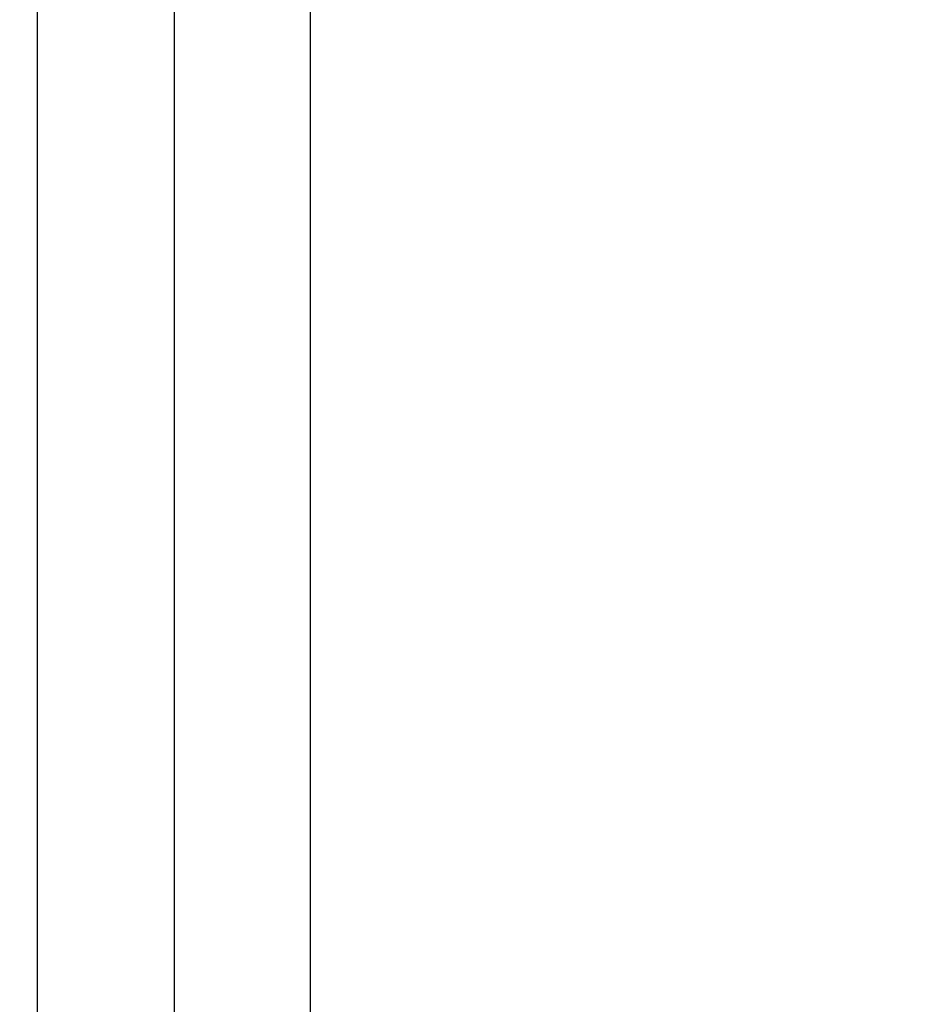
# Model space of a CAD drawing. Header units: inches. Extents: x 170 to 284, y 215 to 248.
# Tile 59 of 202: x 182.073 to 182.186, y 224.304 to 224.427. Entities that reach past the tile are written whole.
import ezdxf

# ---------------------------------------------------------------- set-up
doc = ezdxf.new("R2010")
doc.units = ezdxf.units.IN
doc.header["$LTSCALE"] = 0.25
doc.header["$MEASUREMENT"] = 0
doc.layers.add('ANNOTATIONS', color=1, linetype='Continuous')
doc.layers.add('RH BENCH MOUNT', color=7, linetype='Continuous')
doc.styles.add('ARIAL', font='arial.ttf', dxfattribs={"height": 0.09375})
doc.dimstyles.new('STANDARD$0', dxfattribs={"dimtxt": 0.09375, "dimasz": 0.09375, "dimexe": 0.03125, "dimexo": 0.046875, "dimgap": 0.09, "dimtad": 0, "dimtih": 1, "dimtoh": 1, "dimdec": 4, "dimzin": 0, "dimdsep": 46, "dimtxsty": 'ARIAL', "dimcen": 0.09, "dimadec": 0, "dimazin": 0, "dimtfac": 1, "dimtdec": 4, "dimtofl": 0, "dimtmove": 0, "dimatfit": 1, "dimfxl": 1, "dimtolj": 1, "dimtzin": 0, "dimarcsym": 0})

# ---------------------------------------------------------------- blocks, each defined once
blk = doc.blocks.new('*D34')
at = {"layer": 'ANNOTATIONS', "color": 0, "lineweight": -2, "transparency": 16777216}
for p, q in [((182.0619612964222, 225.1031551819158), (182.0619612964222, 225.3047460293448)), ((182.6176742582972, 224.2929873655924), (182.6176742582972, 225.3047460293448)), ((181.9682112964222, 225.2734960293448), (181.8744612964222, 225.2734960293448)), ((182.7114242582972, 225.2734960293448), (182.8051742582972, 225.2734960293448))]:
    blk.add_line(p, q, dxfattribs=at)
at = {"layer": 'ANNOTATIONS', "color": 0, "transparency": 16777216}
for points in [[(181.9682112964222, 225.2891210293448), (181.9682112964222, 225.2578710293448), (182.0619612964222, 225.2734960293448)], [(182.7114242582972, 225.2891210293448), (182.7114242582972, 225.2578710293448), (182.6176742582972, 225.2734960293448)]]:
    blk.add_solid(points, dxfattribs=at)
at = {"layer": 'defpoints', "color": 0, "transparency": 16777216}
for p in [(182.6176742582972, 225.2734960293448), (182.0619612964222, 225.0562801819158), (182.6176742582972, 224.2461123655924)]:
    blk.add_point(p, dxfattribs=at)
at = {"layer": 'ANNOTATIONS', "color": 0, "transparency": 16777216, "insert": (183.0954961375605, 225.2734960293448), "char_height": 0.09375, "attachment_point": 5, "style": 'ARIAL'}
blk.add_mtext('\\A1;24 1/2"', dxfattribs=at)

msp = doc.modelspace()

# ---------------------------------------------------------------- linework, layer by layer
at = {"layer": 'RH BENCH MOUNT'}
for p, q in [((182.0748017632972, 224.2149627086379), (182.0748017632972, 225.0562801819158)), ((182.0919223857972, 225.0562801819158), (182.0919223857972, 224.2239584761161)), ((182.0919223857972, 224.8615331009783), (182.0919223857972, 224.2149627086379)), ((182.1090430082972, 224.2163082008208), (182.1090430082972, 224.8329156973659))]:
    msp.add_line(p, q, dxfattribs=at)

# ---------------------------------------------------------------- dimensions: what is measured, and where the dimension line sits
at = {"layer": 'ANNOTATIONS'}
dim = msp.add_linear_dim(base=(182.6176742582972, 225.2734960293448), p1=(182.0619612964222, 225.0562801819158), p2=(182.6176742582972, 224.2461123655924), angle=7.016709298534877e-15, text='24 1/2"', dimstyle='STANDARD$0', dxfattribs=at)
dim.commit()
dim.dimension.update_dxf_attribs({"geometry": '*D34', "text_midpoint": (183.0954961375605, 225.2734960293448), "dimtype": 160})

doc.saveas('drawing.dxf')
